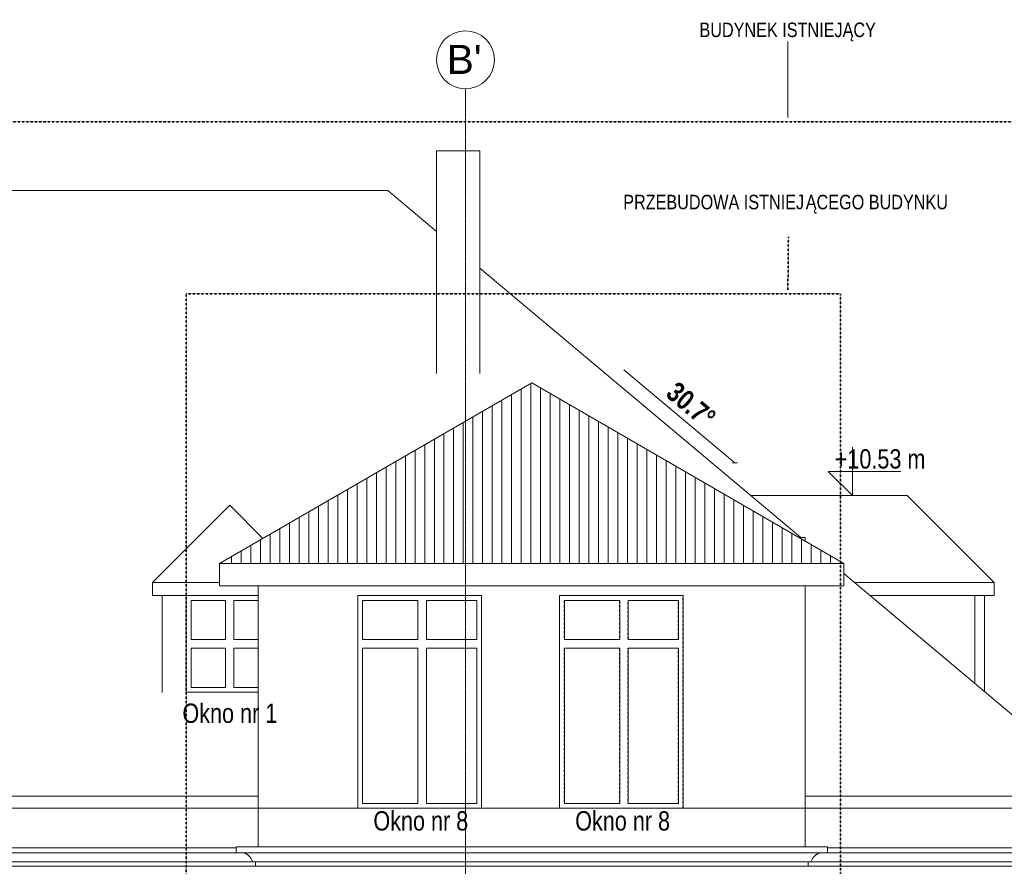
# Model space of a CAD drawing. Header units: millimetres. Extents: x -784 to 360321, y -10607 to 16514.
# Tile 5 of 95: x 25220 to 35408, y 6700 to 15455. Entities that reach past the tile are written whole.
import ezdxf

# ---------------------------------------------------------------- set-up
doc = ezdxf.new("R2010")
doc.units = ezdxf.units.MM
doc.linetypes.add('__FK_przerywana', pattern=[3.2004, 1.6002, -1.6002])
doc.linetypes.add('Linia siatki', pattern=[22.225, 12.7, -3.175, 3.175, -3.175])
for name, color, linetype, lineweight in [('A-DETL-THIN', 7, 'Continuous', 5), ('A-GENM', 7, 'Continuous', 5), ('A-ROOF-PATT', 7, 'Continuous', 5), ('G-ANNO-DIMS', 7, 'Continuous', 5), ('G-ANNO-TEXT', 7, 'Continuous', 5), ('S-GRID', 7, 'Continuous', 5), ('S-GRID-IDEN', 7, 'Continuous', 5)]:
    doc.layers.add(name, color=color, linetype=linetype, lineweight=lineweight)
for name, color, linetype, lineweight, true_color in [('A-FLOR', 7, 'Continuous', 18, 0x7f7f7f), ('A-GLAZ', 7, 'Continuous', 18, 0x7f7f7f), ('A-ROOF', 7, 'Continuous', 18, 0x7f7f7f), ('A-WALL', 7, 'Continuous', 18, 0x7f7f7f)]:
    doc.layers.add(name, color=color, linetype=linetype, lineweight=lineweight, true_color=true_color)
doc.styles.add('Arial', font='arial.ttf', dxfattribs={"height": 300})
doc.styles.add('Arial_1', font='arial.ttf', dxfattribs={"width": 0.8, "height": 150})
doc.styles.add('Arial_2', font='arial.ttf', dxfattribs={"width": 0.8, "height": 200})
doc.styles.add('Arial_B', font='arialbd.ttf', dxfattribs={"width": 0.8, "height": 206.349206})

# ---------------------------------------------------------------- blocks, each defined once
blk = doc.blocks.new('Aluprof_MB-45_I_Alu_Window-FIX-4-panel_ENG_R-00495 - 1230 x 1484-V19-Północ')
at = {"layer": 'A-GLAZ'}
for p, q in [((26943, 8500), (26943, 9500)), ((26993, 9450), (26993, 9044)), ((26993, 9450), (27350, 9450)), ((27350, 9450), (27350, 9044)), ((27437, 9450), (27689, 9450)), ((27437, 9044), (27437, 9450)), ((27350, 9044), (26993, 9044)), ((27689, 9044), (27437, 9044)), ((26993, 8957), (26993, 8550)), ((26993, 8957), (27350, 8957)), ((27350, 8957), (27350, 8550)), ((27437, 8550), (27437, 8957)), ((27437, 8957), (27689, 8957)), ((27689, 8500), (26943, 8500)), ((26993, 8550), (27350, 8550)), ((27437, 8550), (27689, 8550))]:
    blk.add_line(p, q, dxfattribs=at)
blk = doc.blocks.new('Aluprof_MB-45_I_Alu_Window-FIX-4-panel_ENG_R-00495 - 1230 x 1487-1820817-Północ')
at = {"layer": 'A-GLAZ', "color": 7, "lineweight": 5}
for p, q in [((28769, 9450), (28769, 9044)), ((28769, 9450), (29341, 9450)), ((29341, 9450), (29341, 9044)), ((29428, 9450), (29949, 9450)), ((29428, 9044), (29428, 9450)), ((29949, 9044), (29949, 9450)), ((29341, 9044), (28769, 9044)), ((29949, 9044), (29428, 9044)), ((28769, 8957), (28769, 7350)), ((28769, 8957), (29341, 8957)), ((29341, 8957), (29341, 7350)), ((29428, 7350), (29428, 8957)), ((29428, 8957), (29949, 8957)), ((29949, 7350), (29949, 8957)), ((28769, 7350), (29341, 7350)), ((29428, 7350), (29949, 7350))]:
    blk.add_line(p, q, dxfattribs=at)
blk = doc.blocks.new('Aluprof_MB-45_I_Alu_Window-FIX-4-panel_ENG_R-00495 - 1230 x 1487-V33-Północ')
at = {"layer": 'A-GLAZ', "color": 8, "linetype": '__FK_przerywana', "lineweight": 5, "true_color": 0x808080}
for p, q in [((32083, 9500), (32083, 7300)), ((30853, 9450), (30853, 9044)), ((30853, 9450), (31425, 9450)), ((31425, 9450), (31425, 9044)), ((31512, 9450), (32033, 9450)), ((31512, 9044), (31512, 9450)), ((32033, 9044), (32033, 9450)), ((31425, 9044), (30853, 9044)), ((32033, 9044), (31512, 9044)), ((30853, 8957), (30853, 7350)), ((30853, 8957), (31425, 8957)), ((31425, 8957), (31425, 7350)), ((31512, 7350), (31512, 8957)), ((31512, 8957), (32033, 8957)), ((32033, 7350), (32033, 8957)), ((30853, 7350), (31425, 7350)), ((31512, 7350), (32033, 7350))]:
    blk.add_line(p, q, dxfattribs=at)
blk = doc.blocks.new('Modele ogólne 8 - Modele ogólne 8-1841655-Północ')
at = {"layer": 'A-GENM'}
for p, q in [((27459, 6840), (4473, 6840)), ((27459, 6840), (27459, 6900)), ((33579, 6900), (27459, 6900)), ((33579, 6840), (27459, 6840)), ((33579, 6840), (33579, 6900)), ((36329, 6840), (33579, 6840)), ((27629, 6745), (4643, 6745)), ((27629, 6745), (33409, 6745)), ((27659, 6700), (27659, 6745)), ((33379, 6700), (33379, 6745)), ((33409, 6745), (36159, 6745)), ((27659, 6700), (4673, 6700)), ((27659, 6700), (33379, 6700)), ((33379, 6700), (36129, 6700))]:
    blk.add_line(p, q, dxfattribs=at)
for points in [[(27629, 6745), (27627, 6755), (27621, 6769), (27610, 6787), (27602, 6797), (27595, 6805), (27590, 6810), (27584, 6815), (27578, 6820), (27571, 6824), (27562, 6830), (27553, 6834), (27543, 6838), (27538, 6840), (27534, 6841), (27534, 6841)], [(33409, 6745), (33412, 6755), (33418, 6769), (33429, 6787), (33437, 6797), (33444, 6805), (33449, 6810), (33455, 6815), (33461, 6820), (33468, 6824), (33477, 6830), (33486, 6834), (33496, 6838), (33501, 6840), (33504, 6841), (33505, 6841)]]:
    blk.add_open_spline(points, degree=3, knots=[0, 0, 0, 0, 0.1428571, 0.2142857, 0.2857143, 0.3214286, 0.3571429, 0.3928571, 0.4285714, 0.4642857, 0.5, 0.5714286, 0.6071429, 0.6428571, 0.6529321, 0.6529321, 0.6529321, 0.6529321], dxfattribs=at)
blk = doc.blocks.new('Siatka - SOsi_Sybol osi-348494-Północ')
at = {"layer": 'S-GRID-IDEN', "color": 142, "true_color": 0x0080c0}
blk.add_circle((35813, 15040), 300, dxfattribs=at)
blk = doc.blocks.new('Rzędne punktów - Znacznik rzędnej-348474-Północ')
at = {"layer": 'G-ANNO-DIMS'}
for p, q in [((18045, 13688), (18045, 14188)), ((17795, 13938), (18045, 13688)), ((17795, 13938), (18545, 13938))]:
    blk.add_line(p, q, dxfattribs=at)

msp = doc.modelspace()

# ---------------------------------------------------------------- hatches: boundary and pattern name
at = {"layer": 'A-ROOF-PATT', "true_color": 0x808080}
h = msp.add_hatch(dxfattribs=at)
h.set_pattern_fill('FP_3', color=8, style=0, pattern_type=2)
h.set_pattern_definition([(90, (18810.59, 4005.24), (-100, 6e-15), [])])
h.paths.add_polyline_path([(29502, 9833), (33749, 9833), (30519, 11698), (27289, 9833), (29063, 9833)])

# ---------------------------------------------------------------- linework, layer by layer
at = {"layer": 'A-DETL-THIN', "color": 6, "linetype": '__FK_przerywana', "lineweight": 35, "true_color": 0xff00ff}
msp.add_line((2054, 14400), (37054, 14400), dxfattribs=at)
at = {"layer": 'A-DETL-THIN', "color": 5, "linetype": '__FK_przerywana', "lineweight": 35, "true_color": 0x0000ff}
for p, q in [((26943, 12619), (33713, 12619)), ((26943, -2720), (26943, 12619)), ((33713, 12619), (33713, -2720))]:
    msp.add_line(p, q, dxfattribs=at)
at = {"layer": 'A-FLOR'}
for p, q in [((27459, 6890), (4293, 6890)), ((36493, 6890), (33579, 6890))]:
    msp.add_line(p, q, dxfattribs=at)
at = {"layer": 'A-ROOF'}
for p, q in [((29028, 13688), (23743, 13688)), ((29028, 13688), (29533, 13264)), ((29983, 12887), (33304, 10100)), ((33749, 9727), (36493, 7424)), ((4293, 7424), (27689, 7424)), ((33349, 7424), (36493, 7424)), ((27689, 7300), (4293, 7300)), ((36493, 7300), (33349, 7300))]:
    msp.add_line(p, q, dxfattribs=at)
at = {"layer": 'A-ROOF', "color": 7, "lineweight": 5}
for p, q in [((30519, 11698), (27289, 9833)), ((33749, 9833), (30519, 11698)), ((34403, 10534), (32787, 10534)), ((35303, 9634), (34403, 10534)), ((26593, 9634), (27393, 10434)), ((27393, 10434), (27736, 10091)), ((27289, 9833), (33749, 9833)), ((27289, 9600), (27289, 9833)), ((33749, 9600), (33749, 9833)), ((26593, 9500), (26593, 9634)), ((26593, 9634), (27289, 9634)), ((33749, 9600), (27289, 9600)), ((33859, 9634), (35303, 9634)), ((35303, 9500), (35303, 9634)), ((27689, 9500), (26593, 9500)), ((35303, 9500), (34019, 9500))]:
    msp.add_line(p, q, dxfattribs=at)
at = {"layer": 'A-WALL'}
for p, q in [((29533, 14100), (29533, 11796)), ((29983, 14100), (29533, 14100)), ((29983, 11796), (29983, 14100)), ((26693, 8498), (26693, 9500)), ((26943, 8500), (26943, 9500)), ((35103, 8590), (35103, 9500)), ((35203, 9500), (35203, 8506)), ((27689, 8500), (26943, 8500))]:
    msp.add_line(p, q, dxfattribs=at)
at = {"layer": 'A-WALL', "color": 7, "lineweight": 5}
for p, q in [((33287, 10100), (33349, 10100)), ((33349, 10100), (33349, 10064)), ((27689, 9600), (27689, 6900)), ((33349, 6900), (33349, 9600)), ((28719, 7300), (28719, 9500)), ((28719, 9500), (29999, 9500)), ((29999, 9500), (29999, 7300)), ((30807, 9500), (32087, 9500)), ((30807, 7300), (30807, 9500)), ((32087, 9500), (32087, 7300)), ((27689, 7300), (32087, 7300)), ((32087, 7300), (33349, 7300))]:
    msp.add_line(p, q, dxfattribs=at)
at = {"layer": 'G-ANNO-DIMS'}
for p, q in [((31470, 11835), (32619, 10871)), ((32619, 10871), (32591, 10868)), ((32619, 10871), (32647, 10873))]:
    msp.add_line(p, q, dxfattribs=at)
at = {"layer": 'G-ANNO-TEXT', "color": 6, "true_color": 0xff00ff}
msp.add_line((33169, 14444), (33169, 15229), dxfattribs=at)
at = {"layer": 'G-ANNO-TEXT', "color": 5, "linetype": '__FK_przerywana', "lineweight": 35, "true_color": 0x0000ff}
msp.add_line((33169, 12663), (33174, 13209), dxfattribs=at)
at = {"layer": 'S-GRID', "linetype": 'Linia siatki'}
msp.add_line((29833, -3995), (29833, 14740), dxfattribs=at)

# ---------------------------------------------------------------- block references
at = {"layer": 'A-GENM'}
msp.add_blockref('Modele ogólne 8 - Modele ogólne 8-1841655-Północ', (0, 0), dxfattribs=at)
at = {"layer": 'A-GLAZ'}
msp.add_blockref('Aluprof_MB-45_I_Alu_Window-FIX-4-panel_ENG_R-00495 - 1230 x 1484-V19-Północ', (0, 0), dxfattribs=at)
at = {"layer": 'A-GLAZ', "color": 8, "linetype": '__FK_przerywana', "lineweight": 5, "true_color": 0x808080}
msp.add_blockref('Aluprof_MB-45_I_Alu_Window-FIX-4-panel_ENG_R-00495 - 1230 x 1487-V33-Północ', (0, 0), dxfattribs=at)
at = {"layer": 'A-GLAZ', "color": 7, "lineweight": 5}
for p in [(0, 0), (2088, 0)]:
    msp.add_blockref('Aluprof_MB-45_I_Alu_Window-FIX-4-panel_ENG_R-00495 - 1230 x 1487-1820817-Północ', p, dxfattribs=at)
at = {"layer": 'G-ANNO-DIMS'}
msp.add_blockref('Rzędne punktów - Znacznik rzędnej-348474-Północ', (15791, -3154), dxfattribs=at)
at = {"layer": 'S-GRID-IDEN', "color": 142, "true_color": 0x0080c0}
msp.add_blockref('Siatka - SOsi_Sybol osi-348494-Północ', (-5980, 0), dxfattribs=at)

# ---------------------------------------------------------------- texts
at = {"layer": 'G-ANNO-DIMS', "insert": (32027, 11726), "char_height": 206.3, "width": 607.23, "attachment_point": 1, "rotation": 320, "line_spacing_factor": 0.941778, "style": 'Arial_B'}
msp.add_mtext('30.7°', dxfattribs=at)
at = {"layer": 'G-ANNO-DIMS', "color": 1, "true_color": 0xff0000, "char_height": 200, "width": 1109.18, "attachment_point": 1, "line_spacing_factor": 0.941778, "style": 'Arial_2'}
for s, insert in [('+10.53 m', (33654, 11013)), ('Okno nr 1', (26904, 8383)), ('Okno nr 8', (28880, 7270)), ('Okno nr 8', (30968, 7270))]:
    msp.add_mtext(s, dxfattribs=dict(at, insert=insert))
at = {"layer": 'G-ANNO-TEXT', "color": 6, "true_color": 0xff00ff, "char_height": 150, "attachment_point": 1, "style": 'Arial_1'}
for s, insert, width in [('BUDYNEK ISTNIEJ', (32254, 15425), 1795.78), ('ĄCY', (33735, 15425), 416.88)]:
    msp.add_mtext(s, dxfattribs=dict(at, insert=insert, width=width))
at = {"layer": 'G-ANNO-TEXT', "color": 5, "linetype": '__FK_przerywana', "lineweight": 35, "true_color": 0x0000ff, "char_height": 150, "attachment_point": 1, "style": 'Arial_1'}
for s, insert, width in [('ĄCEGO BUDYNKU ', (33354, 13644), 1847.09), ('PRZEBUDOWA ISTNIEJ', (31465, 13644), 2289.62)]:
    msp.add_mtext(s, dxfattribs=dict(at, insert=insert, width=width))
at = {"layer": 'S-GRID-IDEN', "color": 142, "true_color": 0x0080c0, "insert": (29640, 15194), "char_height": 300, "width": 440.93, "attachment_point": 1, "style": 'Arial'}
msp.add_mtext("B'", dxfattribs=at)

doc.saveas('drawing.dxf')
